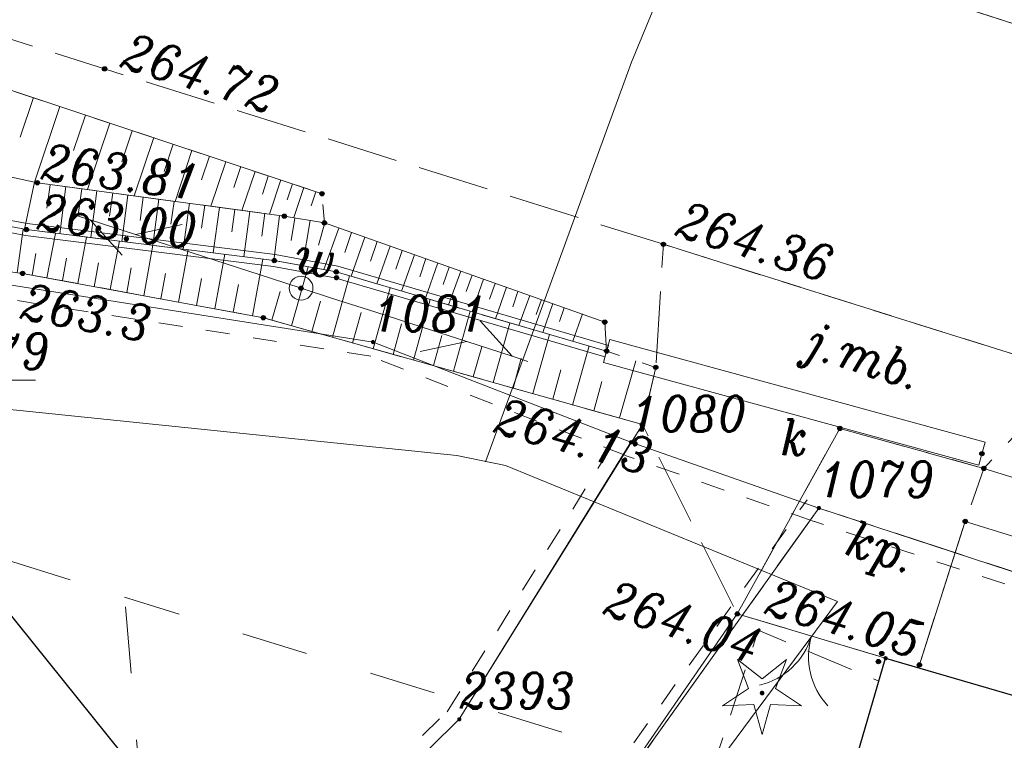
# Model space of a CAD drawing. Header units: metres. Extents: x 7435600 to 7436400, y 5537603 to 5538250.
# Tile 11 of 43: x 7435871 to 7435892, y 5537958 to 5537973. Entities that reach past the tile are written whole.
import ezdxf
from ezdxf.enums import TextEntityAlignment as Align

# ---------------------------------------------------------------- set-up
doc = ezdxf.new("R2010")
doc.units = ezdxf.units.M
doc.header["$MEASUREMENT"] = 0
for name, pattern in [('0.5_0.5', [1, 0.5, -0.5]), ('1.4_1.4', [2.8, 1.4, -1.4]), ('1.5_0.5', [2, 1.5, -0.5]), ('219-500', [0]), ('ktok02-500', [0]), ('mz1.0_0.5', [1.5, 1, -0.5]), ('mz1.25_0.5', [1.75, 1.25, -0.5])]:
    doc.linetypes.add(name, pattern=pattern)
doc.layers.get('0').update_dxf_attribs({"color": 2, "linetype": 'CONTINUOUS', "lineweight": 5})
doc.layers.add('!ramka', color=2, linetype='CONTINUOUS', lineweight=0)
for name, color, linetype in [('000 Inne (niezydentyfikowane)', 7, 'CONTINUOUS'), ('140-Punkty robocze', 7, 'CONTINUOUS'), ('203-Punkt załamania granicy działki nie stabilizowany', 7, 'CONTINUOUS'), ('203-Punkt załamania granicy działki nie stabilizowany-Atr104', 7, 'CONTINUOUS'), ('217-Granica konturu klasyfikcyjnego', 7, 'CONTINUOUS'), ('218-Granica użytku po granicy działki', 7, 'CONTINUOUS'), ('219-Linia granicy', 7, 'CONTINUOUS'), ('312-Budynek (powierzchnia)', 7, 'CONTINUOUS'), ('403-Punkt określonej wysokości', 7, 'CONTINUOUS'), ('bariera drogowa ochronna (linia)', 7, 'CONTINUOUS'), ('brama (linia)', 7, 'CONTINUOUS'), ('brama (linia) - symbol', 7, 'CONTINUOUS'), ('chodnik (powierzchnia)', 7, 'CONTINUOUS'), ('drzewo iglaste (punkt)', 7, 'CONTINUOUS'), ('jezdnia (powierzchnia)', 7, 'CONTINUOUS'), ('jezdnia (powierzchnia)-Atr17', 7, 'CONTINUOUS'), ('krawężnik (linia)', 7, 'CONTINUOUS'), ('Miejsce błędu lub ostrzeżenia po kontroli', 7, 'CONTINUOUS'), ('odwodnienie liniowe (linia)', 7, 'CONTINUOUS'), ('odwodnienie liniowe (linia)-Atr17', 7, 'CONTINUOUS'), ('ogrodzenie trwałe (linia)', 7, 'CONTINUOUS'), ('plac (powierzchnia)', 7, 'CONTINUOUS'), ('plac (powierzchnia)-Atr17', 7, 'CONTINUOUS'), ('przewód gazowy (linia)', 7, 'CONTINUOUS'), ('przewód telekomunikacyjny (linia) - symbol', 7, 'CONTINUOUS'), ('punkt wysokościowy naturalny', 7, 'CONTINUOUS'), ('punkt wysokościowy naturalny-Atr2', 7, 'CONTINUOUS'), ('punkt wysokościowy sztuczny', 7, 'CONTINUOUS'), ('punkt wysokościowy sztuczny-Atr2', 7, 'CONTINUOUS'), ('rów melioracyjny  przydrożny (linia)', 7, 'CONTINUOUS'), ('rów melioracyjny  przydrożny (linia)-Atr17', 7, 'CONTINUOUS'), ('skarpa nieumocniona (powierzchnia)', 7, 'CONTINUOUS'), ('skarpa umocniona (powierzchnia)', 7, 'CONTINUOUS'), ('słup (punkt)', 7, 'CONTINUOUS')]:
    doc.layers.add(name, color=color, linetype=linetype)
doc.styles.get("Standard").update_dxf_attribs({"font": 'italic_1250.shx', "width": 0.75})
doc.linetypes.add('902-500', pattern='A,3.75,0,[1,ksztalty.shx,S=0.5,R=0,X=0,Y=0],3.75', length=7.5)
doc.linetypes.add('ok01_500', pattern='A,1.75,0,[16,ksztalty.shx,S=1,R=0,X=0,Y=0],1.75', length=3.5)
doc.linetypes.add('us06-500', pattern='A,0.4,0,[22,ksztalty.shx,S=0.5,R=0,X=0,Y=0]', length=0.4)

# ---------------------------------------------------------------- blocks, each defined once
blk = doc.blocks.new('203')
at = {"linetype": 'Continuous', "lineweight": 0}
h = blk.add_hatch(color=0, dxfattribs=at)
edge = h.paths.add_edge_path()
edge.add_arc((0, 0), 0.045, 0, 360)
blk = doc.blocks.new('OP011')
at = {"linetype": 'Continuous', "lineweight": 13}
h = blk.add_hatch(color=0, dxfattribs=at)
edge = h.paths.add_edge_path()
edge.add_arc((0, 0), 0.05, 0, 360)
at = {"color": 0, "linetype": 'Continuous', "lineweight": 13}
for p, q in [((-0.283, 0.093), (-0.512, 0.706)), ((-0.512, 0.706), (0, 0.299)), ((0, 0.299), (0.512, 0.706)), ((0.512, 0.706), (0.283, 0.093)), ((-0.828, -0.268), (-0.283, 0.093)), ((0.283, 0.093), (0.828, -0.268)), ((-0.175, -0.24), (-0.828, -0.268)), ((0, -0.87), (-0.175, -0.24)), ((0.175, -0.24), (0, -0.87)), ((0.828, -0.268), (0.175, -0.24))]:
    blk.add_line(p, q, dxfattribs=at)
blk = doc.blocks.new('OK02')
at = {"color": 0, "linetype": 'Continuous', "lineweight": 0}
for centre, start, end in [((-1.5, 0), 0, 60), ((1.5, 0), 120, 180)]:
    blk.add_arc(centre, 1.5, start, end, dxfattribs=at)
blk = doc.blocks.new('SM04')
at = {"color": 0, "linetype": 'Continuous', "lineweight": 13}
blk.add_circle((0, 0), 0.25, dxfattribs=at)
blk = doc.blocks.new('PW02')
at = {"linetype": 'Continuous', "lineweight": 13}
h = blk.add_hatch(color=0, dxfattribs=at)
edge = h.paths.add_edge_path()
edge.add_arc((0, 0), 0.045, 0, 360)
blk = doc.blocks.new('PW01')
at = {"linetype": 'Continuous', "lineweight": 13}
h = blk.add_hatch(color=0, dxfattribs=at)
edge = h.paths.add_edge_path()
edge.add_arc((0, 0), 0.045, 0, 360)
blk = doc.blocks.new('PT01')
at = {"color": 0, "linetype": 'Continuous', "lineweight": 13}
for p, q in [((4.65, 0), (3.784, 0.5)), ((0.65, 0), (0, 0)), ((0.65, 0), (1.65, 0)), ((1.65, 0), (2.65, 0)), ((2.65, 0), (3.65, 0)), ((3.65, 0), (2.784, -0.5)), ((3.65, 0), (4.65, 0)), ((4.65, 0), (5, 0))]:
    blk.add_line(p, q, dxfattribs=at)
blk = doc.blocks.new('PIKIETA')
at = {"color": 0}
blk.add_circle((0, 0), 0.045, dxfattribs=at)
blk = doc.blocks.new('801')
at = {"linetype": 'Continuous', "lineweight": 13}
h = blk.add_hatch(color=0, dxfattribs=at)
edge = h.paths.add_edge_path()
edge.add_arc((0, 0), 0.045, 0, 360)

msp = doc.modelspace()

# ---------------------------------------------------------------- linework, layer by layer
at = {"layer": '!ramka', "color": 251, "linetype": 'Continuous', "lineweight": 13}
msp.add_3dface([(7435692.445, 5538052.761), (7436192.445, 5538052.761), (7436192.445, 5537747.761), (7435692.445, 5537747.761)], dxfattribs=at)
at = {"layer": '000 Inne (niezydentyfikowane)', "color": 251, "linetype": 'Continuous', "lineweight": 13, "flags": 128}
for points in [[(7435871.41, 5537971.6), (7435871.13, 5537970.77)], [(7435871.96, 5537971.41), (7435871.43, 5537969.82)], [(7435872.5, 5537971.23), (7435872.25, 5537970.49)], [(7435873.01, 5537971.06), (7435872.54, 5537969.67)], [(7435873.48, 5537970.9), (7435873.26, 5537970.25)], [(7435873.93, 5537970.76), (7435873.52, 5537969.54)], [(7435874.34, 5537970.62), (7435874.15, 5537970.05)], [(7435874.73, 5537970.49), (7435874.38, 5537969.42)], [(7435875.1, 5537970.37), (7435874.93, 5537969.87)], [(7435875.44, 5537970.25), (7435875.13, 5537969.32)], [(7435875.76, 5537970.15), (7435875.61, 5537969.71)], [(7435876.06, 5537970.05), (7435875.78, 5537969.23)], [(7435876.33, 5537969.95), (7435876.21, 5537969.57)], [(7435876.6, 5537969.87), (7435876.36, 5537969.15)], [(7435876.84, 5537969.79), (7435876.73, 5537969.45)], [(7435877.08, 5537969.71), (7435876.87, 5537969.08)], [(7435877.33, 5537969.62), (7435877.23, 5537969.33)], [(7435871.07, 5537967.92), (7435871.19, 5537968.84)], [(7435871.69, 5537967.82), (7435871.87, 5537968.75)], [(7435872.34, 5537967.7), (7435872.52, 5537968.67)], [(7435873.02, 5537967.57), (7435873.21, 5537968.59)], [(7435873.72, 5537967.44), (7435873.91, 5537968.5)], [(7435871.38, 5537967.87), (7435871.46, 5537968.33)], [(7435874.45, 5537967.31), (7435874.65, 5537968.41)], [(7435875.21, 5537967.17), (7435875.42, 5537968.31)], [(7435872.02, 5537967.76), (7435872.1, 5537968.23)], [(7435872.68, 5537967.63), (7435872.77, 5537968.13)], [(7435876, 5537967.02), (7435876.22, 5537968.21)], [(7435873.37, 5537967.51), (7435873.46, 5537968.03)], [(7435874.08, 5537967.38), (7435874.18, 5537967.91)], [(7435876.82, 5537966.81), (7435877.17, 5537968.05)], [(7435874.83, 5537967.24), (7435874.93, 5537967.8)], [(7435875.6, 5537967.1), (7435875.71, 5537967.68)], [(7435877.68, 5537966.57), (7435878.04, 5537967.86)], [(7435876.41, 5537966.93), (7435876.58, 5537967.53)], [(7435878.53, 5537966.33), (7435878.89, 5537967.61)], [(7435877.25, 5537966.69), (7435877.43, 5537967.33)], [(7435879.38, 5537966.09), (7435879.73, 5537967.36)], [(7435878.1, 5537966.45), (7435878.28, 5537967.09)], [(7435880.22, 5537965.86), (7435880.57, 5537967.12)], [(7435878.95, 5537966.21), (7435879.13, 5537966.85)], [(7435881.05, 5537965.62), (7435881.4, 5537966.87)], [(7435881.88, 5537965.39), (7435882.23, 5537966.63)], [(7435879.8, 5537965.98), (7435879.97, 5537966.61)], [(7435880.63, 5537965.74), (7435880.81, 5537966.37)], [(7435882.71, 5537965.15), (7435883.06, 5537966.39)], [(7435881.47, 5537965.5), (7435881.64, 5537966.13)], [(7435883.7, 5537964.88), (7435884.04, 5537966.08)], [(7435882.3, 5537965.27), (7435882.47, 5537965.89)], [(7435883.16, 5537965.03), (7435883.33, 5537965.64)]]:
    msp.add_lwpolyline(points, dxfattribs=at)
at = {"layer": '217-Granica konturu klasyfikcyjnego', "color": 3, "linetype": '1.5_0.5', "lineweight": 13, "flags": 128}
for points in [[(7435887.88, 5537962.99), (7435882.5, 5537955.45)], [(7435917.53, 5537953.28), (7435887.88, 5537962.99)]]:
    msp.add_lwpolyline(points, dxfattribs=at)
at = {"layer": '218-Granica użytku po granicy działki', "color": 3, "linetype": '0.5_0.5', "lineweight": 13}
for p, q in [((7435878.484, 5537966.174), (7435868.944, 5537967.674)), ((7435883.831, 5537964.09), (7435878.421, 5537966.19)), ((7435878.421, 5537966.19), (7435878.421, 5537966.19)), ((7435878.421, 5537966.19), (7435878.421, 5537966.19)), ((7435878.484, 5537966.174), (7435878.484, 5537966.174)), ((7435878.484, 5537966.174), (7435878.484, 5537966.174)), ((7435880.085, 5537958.718), (7435883.685, 5537964.528)), ((7435883.685, 5537964.528), (7435883.685, 5537964.528)), ((7435883.685, 5537964.528), (7435883.685, 5537964.528)), ((7435883.831, 5537964.09), (7435883.831, 5537964.09)), ((7435883.831, 5537964.09), (7435883.831, 5537964.09)), ((7435887.781, 5537962.707), (7435883.841, 5537964.087)), ((7435883.841, 5537964.087), (7435883.841, 5537964.087)), ((7435883.841, 5537964.087), (7435883.841, 5537964.087)), ((7435882.256, 5537955.624), (7435887.636, 5537963.164)), ((7435887.636, 5537963.164), (7435887.636, 5537963.164)), ((7435887.636, 5537963.164), (7435887.636, 5537963.164)), ((7435887.781, 5537962.707), (7435887.781, 5537962.707)), ((7435887.781, 5537962.707), (7435887.781, 5537962.707)), ((7435917.437, 5537952.995), (7435887.787, 5537962.705)), ((7435887.787, 5537962.705), (7435887.787, 5537962.705)), ((7435887.787, 5537962.705), (7435887.787, 5537962.705)), ((7435874.589, 5537953.303), (7435880.129, 5537958.773)), ((7435880.085, 5537958.718), (7435880.085, 5537958.718)), ((7435880.085, 5537958.718), (7435880.085, 5537958.718)), ((7435880.129, 5537958.773), (7435880.129, 5537958.773)), ((7435880.129, 5537958.773), (7435880.129, 5537958.773))]:
    msp.add_line(p, q, dxfattribs=at)
at = {"layer": '219-Linia granicy', "color": 3, "linetype": '219-500', "lineweight": 13, "flags": 128}
for points in [[(7435878.53, 5537966.47), (7435868.99, 5537967.97)], [(7435883.94, 5537964.37), (7435878.53, 5537966.47)], [(7435883.94, 5537964.37), (7435880.34, 5537958.56)], [(7435887.88, 5537962.99), (7435883.94, 5537964.37)], [(7435887.88, 5537962.99), (7435882.5, 5537955.45)], [(7435917.53, 5537953.28), (7435887.88, 5537962.99)], [(7435874.8, 5537953.09), (7435880.34, 5537958.56)]]:
    msp.add_lwpolyline(points, dxfattribs=at)
at = {"layer": '312-Budynek (powierzchnia)', "color": 251, "linetype": 'Continuous', "lineweight": 25, "flags": 128}
for points in [[(7435866.62, 5537966.1), (7435874.55, 5537956.24)], [(7435886.67, 5537950.89), (7435889.28, 5537959.84)], [(7435889.28, 5537959.84), (7435903.03, 5537955.84)]]:
    msp.add_lwpolyline(points, dxfattribs=at)
at = {"layer": 'bariera drogowa ochronna (linia)', "color": 251, "linetype": 'ok01_500', "lineweight": 13, "flags": 128}
msp.add_lwpolyline([(7435877.46, 5537969.58), (7435860.49, 5537975.23)], dxfattribs=at)
at = {"layer": 'brama (linia)', "color": 251, "linetype": 'ktok02-500', "lineweight": 13, "flags": 128}
msp.add_lwpolyline([(7435889.28, 5537959.84), (7435886.17, 5537960.77)], dxfattribs=at)
at = {"layer": 'chodnik (powierzchnia)', "color": 251, "linetype": 'mz1.0_0.5', "lineweight": 13, "flags": 128}
for points in [[(7435854.62, 5537987.38), (7435875.4, 5537980.86), (7435876.13, 5537980.13), (7435895.63, 5537973.87), (7435920.13, 5537965.87), (7435933.25, 5537961.79), (7435947.66, 5537957.24), (7435949.05, 5537956.84), (7435948.59, 5537955.3), (7435932.89, 5537960.3), (7435919.95, 5537964.35), (7435895.13, 5537972.13), (7435875.07, 5537978.57), (7435853.94, 5537985.24)], [(7435900.43, 5537946.89), (7435894.71, 5537948.55), (7435894.08, 5537946.26), (7435889.52, 5537947.66), (7435890.18, 5537949.86), (7435886.67, 5537950.89), (7435889.14, 5537959.36), (7435886.61, 5537960.43), (7435885.27, 5537956.35), (7435884.75, 5537953.48), (7435883.45, 5537951.1), (7435881.72, 5537947.22), (7435879.55, 5537945.31), (7435875.29, 5537942.55), (7435876.96, 5537938.97), (7435881.92, 5537940.95), (7435891.2, 5537944.32)]]:
    msp.add_lwpolyline(points, close=True, dxfattribs=at)
at = {"layer": 'jezdnia (powierzchnia)', "color": 251, "linetype": '1.5_0.5', "lineweight": 13, "flags": 128}
for points in [[(7435787.98, 5537999.13), (7435812.53, 5537991.36), (7435837.49, 5537983.4), (7435851.56, 5537978.92), (7435872.9, 5537972.2), (7435884.62, 5537968.52), (7435893.22, 5537965.82), (7435917.63, 5537958.09), (7435931.26, 5537953.8), (7435946.49, 5537948.88), (7435956.04, 5537945.83), (7435981.79, 5537937.53), (7436000.26, 5537931.81), (7436006.5, 5537929.57), (7436018.45, 5537924.52), (7436030.52, 5537919.43), (7436040.91, 5537915.64), (7436044.65, 5537914.31), (7436047.5, 5537913.32), (7436048.48, 5537913.11), (7436051.09, 5537912.8), (7436055.46, 5537912.3), (7436060.57, 5537911.81), (7436062.36, 5537911.5), (7436063.03, 5537911.36), (7436070.16, 5537909.02), (7436075.77, 5537907.07), (7436087.88, 5537902.7), (7436092.65, 5537900.86), (7436104.8, 5537895.98), (7436111.99, 5537892.99), (7436117.36, 5537890.77), (7436120.52, 5537889.46), (7436121.95, 5537888.81), (7436122.58, 5537888.36), (7436123.09, 5537887.94), (7436123.7, 5537887.23), (7436124.27, 5537886.43), (7436124.63, 5537885.44), (7436124.96, 5537883.49), (7436124.82, 5537882.04), (7436132.59, 5537891.94), (7436128.79, 5537893.6), (7436127.56, 5537894.18), (7436120.05, 5537897.35), (7436109.2, 5537901.85), (7436098.73, 5537906.14), (7436090.27, 5537909.41), (7436082.51, 5537912.25), (7436078.14, 5537913.79), (7436065.14, 5537918.22), (7436053.81, 5537921.98), (7436047.55, 5537924.02), (7436039.35, 5537926.69), (7436033.49, 5537928.6), (7436025.95, 5537930.99), (7436016.54, 5537933.92), (7436002.02, 5537938.44), (7435996.37, 5537940.2), (7435994.48, 5537940.74), (7435983.95, 5537944.1), (7435976.31, 5537946.5), (7435971.56, 5537947.96), (7435963.8, 5537950.41), (7435957.25, 5537952.56), (7435948.59, 5537955.3), (7435932.89, 5537960.3), (7435919.95, 5537964.35), (7435895.13, 5537972.13), (7435875.07, 5537978.57), (7435853.94, 5537985.24), (7435845.26, 5537987.99), (7435839.58, 5537989.79), (7435830.87, 5537992.55), (7435814.74, 5537997.65), (7435806.05, 5538000.41), (7435789.9, 5538005.53), (7435788.87, 5538002.22)], [(7435884.46, 5537965.94), (7435884.18, 5537964.74), (7435886.17, 5537960.77), (7435888.32, 5537964.66), (7435891.34, 5537963.82), (7435893.22, 5537965.82), (7435884.62, 5537968.52)]]:
    msp.add_lwpolyline(points, close=True, dxfattribs=at)
at = {"layer": 'krawężnik (linia)', "color": 251, "linetype": 'Continuous', "lineweight": 13, "flags": 128}
for points in [[(7436002.02, 5537938.44), (7435996.37, 5537940.2), (7435994.48, 5537940.74), (7435983.95, 5537944.1), (7435976.31, 5537946.5), (7435971.56, 5537947.96), (7435963.8, 5537950.41), (7435957.25, 5537952.56), (7435948.59, 5537955.3), (7435932.89, 5537960.3), (7435919.95, 5537964.35), (7435895.13, 5537972.13), (7435875.07, 5537978.57), (7435853.94, 5537985.24), (7435845.26, 5537987.99), (7435839.58, 5537989.79), (7435830.87, 5537992.55), (7435814.74, 5537997.65), (7435806.05, 5538000.41), (7435789.9, 5538005.53)], [(7435971.56, 5537947.96), (7435963.8, 5537950.41), (7435957.25, 5537952.56), (7435948.59, 5537955.3), (7435932.89, 5537960.3), (7435919.95, 5537964.35), (7435895.13, 5537972.13), (7435875.07, 5537978.57), (7435853.94, 5537985.24), (7435845.26, 5537987.99), (7435839.58, 5537989.79), (7435830.87, 5537992.55), (7435814.74, 5537997.65), (7435806.05, 5538000.41), (7435789.9, 5538005.53)], [(7435891.34, 5537963.82), (7435915.51, 5537956.36)]]:
    msp.add_lwpolyline(points, dxfattribs=at)
at = {"layer": 'Miejsce błędu lub ostrzeżenia po kontroli', "color": 214, "linetype": '1.4_1.4', "lineweight": 13, "flags": 128}
for points in [[(7435788.1, 5537988.14), (7435873.32, 5537961.12), (7435873.74, 5537956.16), (7435864.44, 5537950.16), (7435853.85, 5537944.79), (7435845.04, 5537940.91), (7435837.11, 5537941.64)], [(7435887.84, 5537956.64), (7435873.32, 5537961.12)]]:
    msp.add_lwpolyline(points, dxfattribs=at)
at = {"layer": 'odwodnienie liniowe (linia)', "color": 251, "linetype": 'Continuous', "lineweight": 13}
for p, q in [((7435883.496, 5537966.521), (7435883.43, 5537966.28)), ((7435883.43, 5537966.28), (7435883.364, 5537966.039)), ((7435891.366, 5537964.371), (7435891.3, 5537964.13)), ((7435891.3, 5537964.13), (7435891.234, 5537963.889))]:
    msp.add_line(p, q, dxfattribs=at)
at = {"layer": 'odwodnienie liniowe (linia)', "color": 251, "lineweight": 13}
msp.add_line((7435883.496, 5537966.521), (7435891.366, 5537964.371), dxfattribs=at)
at = {"layer": 'odwodnienie liniowe (linia)', "color": 251, "linetype": 'us06-500', "lineweight": 13}
msp.add_line((7435883.364, 5537966.039), (7435891.234, 5537963.889), dxfattribs=at)
at = {"layer": 'ogrodzenie trwałe (linia)', "color": 251, "linetype": '902-500', "lineweight": 13, "flags": 128}
for points in [[(7435865.49, 5537968.97), (7435868.35, 5537968.32), (7435869.32, 5537968.16), (7435871.18, 5537967.91), (7435876.23, 5537966.98), (7435884.18, 5537964.74), (7435880.34, 5537958.56), (7435874.8, 5537953.09), (7435869.48, 5537949.45), (7435856.38, 5537942.78), (7435845.45, 5537937.89), (7435844.362, 5537937.89)], [(7435889.97, 5537959.64), (7435890.95, 5537962.71), (7435915.06, 5537955.25), (7435915.51, 5537956.36), (7435930.62, 5537951.49), (7435928.4, 5537949.53), (7435925.46, 5537947.76), (7435919.27, 5537942.81), (7435911.22, 5537935.81)], [(7435886.17, 5537960.77), (7435882.5, 5537955.45), (7435878.02, 5537951.28), (7435872.69, 5537947.48), (7435866.64, 5537944.37), (7435848.965, 5537935.31)]]:
    msp.add_lwpolyline(points, dxfattribs=at)
at = {"layer": 'plac (powierzchnia)', "color": 251, "linetype": '1.5_0.5', "lineweight": 13, "flags": 128}
msp.add_lwpolyline([(7435888.32, 5537964.66), (7435886.17, 5537960.77), (7435889.28, 5537959.84), (7435889.97, 5537959.64), (7435890.95, 5537962.71), (7435891.34, 5537963.82)], close=True, dxfattribs=at)
at = {"layer": 'przewód gazowy (linia)', "color": 40, "linetype": 'Continuous', "lineweight": 13, "flags": 128}
for points in [[(7435888.27, 5537961.03), (7435881.31, 5537963.88), (7435880.29, 5537964.09), (7435865.41, 5537965.62), (7435853.17, 5537972.04), (7435830.66, 5537979.57), (7435805.23, 5537987.38), (7435800.59, 5537988.89), (7435788.53, 5537992.86)], [(7435880.89, 5537963.96), (7435883.95, 5537972.34), (7435887.5, 5537980.94), (7435897.16, 5537977.2), (7435909.28, 5537973.9), (7435920.44, 5537970.29), (7435935.61, 5537965.46), (7435943.65, 5537961.27)], [(7435888.27, 5537961.03), (7435881.92, 5537952.46), (7435878.97, 5537950.48), (7435873.32, 5537947.41), (7435866.49, 5537943.79), (7435849.844, 5537934.945)]]:
    msp.add_lwpolyline(points, dxfattribs=at)
at = {"layer": 'punkt wysokościowy sztuczny-Atr2', "color": 251, "lineweight": 9, "flags": 128}
msp.add_lwpolyline([(7435867.28, 5537970.6), (7435868.4, 5537965.67), (7435871.45, 5537965.67)], dxfattribs=at)
at = {"layer": 'rów melioracyjny  przydrożny (linia)', "color": 251, "linetype": 'Continuous', "lineweight": 13}
for p, q in [((7435868.633, 5537969.453), (7435871.279, 5537968.953)), ((7435868.587, 5537969.207), (7435871.241, 5537968.707)), ((7435871.279, 5537968.953), (7435876.479, 5537968.304)), ((7435871.241, 5537968.707), (7435876.441, 5537968.056)), ((7435876.479, 5537968.304), (7435877.789, 5537968.062)), ((7435876.441, 5537968.056), (7435877.731, 5537967.818)), ((7435877.789, 5537968.062), (7435883.465, 5537966.4)), ((7435877.731, 5537967.818), (7435883.395, 5537966.16)), ((7435883.465, 5537966.4), (7435883.395, 5537966.16))]:
    msp.add_line(p, q, dxfattribs=at)
at = {"layer": 'skarpa nieumocniona (powierzchnia)', "color": 251, "linetype": 'mz1.25_0.5', "lineweight": 13, "flags": 128}
for points in [[(7435857.65, 5537975.77), (7435860.49, 5537975.23), (7435877.46, 5537969.58), (7435877.51, 5537968.97), (7435876.67, 5537969.11), (7435871.49, 5537969.81), (7435868.92, 5537970.37), (7435865.31, 5537971.5), (7435864.3, 5537970.91), (7435859.77, 5537972.04)], [(7435884.18, 5537964.74), (7435876.23, 5537966.98), (7435871.18, 5537967.91), (7435869.32, 5537968.16), (7435868.35, 5537968.32), (7435868.45, 5537968.91), (7435868.61, 5537969.33), (7435871.26, 5537968.83), (7435876.46, 5537968.18), (7435877.76, 5537967.94), (7435883.43, 5537966.28), (7435884.46, 5537965.94)]]:
    msp.add_lwpolyline(points, close=True, dxfattribs=at)
at = {"layer": 'skarpa umocniona (powierzchnia)', "color": 251, "linetype": 'Continuous', "lineweight": 13, "flags": 128}
msp.add_lwpolyline([(7435883.43, 5537966.28), (7435883.39, 5537966.89), (7435877.51, 5537968.97), (7435876.67, 5537969.11), (7435871.49, 5537969.81), (7435868.92, 5537970.37), (7435868.61, 5537969.33), (7435871.26, 5537968.83), (7435876.46, 5537968.18), (7435877.76, 5537967.94)], close=True, dxfattribs=at)
for points in [[(7435871.43, 5537969.82), (7435871.22, 5537968.84)], [(7435871.76, 5537969.77), (7435871.69, 5537969.28)], [(7435872.09, 5537969.73), (7435871.96, 5537968.74)], [(7435872.42, 5537969.68), (7435872.35, 5537969.19)], [(7435872.74, 5537969.64), (7435872.61, 5537968.66)], [(7435873.07, 5537969.6), (7435873, 5537969.11)], [(7435873.39, 5537969.55), (7435873.26, 5537968.58)], [(7435873.71, 5537969.51), (7435873.65, 5537969.02)], [(7435874.04, 5537969.47), (7435873.91, 5537968.5)], [(7435874.36, 5537969.42), (7435874.29, 5537968.94)], [(7435874.68, 5537969.38), (7435874.55, 5537968.42)], [(7435875, 5537969.34), (7435874.93, 5537968.86)], [(7435875.31, 5537969.29), (7435875.18, 5537968.34)], [(7435875.63, 5537969.25), (7435875.57, 5537968.78)], [(7435875.95, 5537969.21), (7435875.82, 5537968.26)], [(7435876.26, 5537969.17), (7435876.2, 5537968.69)], [(7435876.57, 5537969.12), (7435876.45, 5537968.18)], [(7435876.89, 5537969.07), (7435876.81, 5537968.6)], [(7435877.21, 5537969.02), (7435877.05, 5537968.07)], [(7435877.52, 5537968.97), (7435877.39, 5537968.5)], [(7435877.81, 5537968.86), (7435877.5, 5537967.99)], [(7435878.08, 5537968.77), (7435877.94, 5537968.35)], [(7435878.36, 5537968.67), (7435878.07, 5537967.85)], [(7435878.62, 5537968.58), (7435878.48, 5537968.17)], [(7435878.89, 5537968.48), (7435878.61, 5537967.69)], [(7435879.14, 5537968.39), (7435879.01, 5537968)], [(7435879.4, 5537968.3), (7435879.13, 5537967.54)], [(7435879.64, 5537968.22), (7435879.51, 5537967.84)], [(7435879.89, 5537968.13), (7435879.63, 5537967.39)], [(7435880.13, 5537968.04), (7435880, 5537967.68)], [(7435880.37, 5537967.96), (7435880.11, 5537967.25)], [(7435880.61, 5537967.87), (7435880.48, 5537967.53)], [(7435880.85, 5537967.79), (7435880.61, 5537967.11)], [(7435881.09, 5537967.7), (7435880.97, 5537967.37)], [(7435881.33, 5537967.62), (7435881.1, 5537966.96)], [(7435881.57, 5537967.53), (7435881.46, 5537967.21)], [(7435881.82, 5537967.45), (7435881.59, 5537966.82)], [(7435882.06, 5537967.36), (7435881.95, 5537967.05)], [(7435882.3, 5537967.28), (7435882.09, 5537966.67)], [(7435882.54, 5537967.19), (7435882.44, 5537966.9)], [(7435882.92, 5537967.06), (7435882.72, 5537966.49)]]:
    msp.add_lwpolyline(points, dxfattribs=at)

# ---------------------------------------------------------------- block references
at = {"layer": '140-Punkty robocze', "color": 1, "linetype": 'Continuous', "lineweight": 13}
for p in [(7435872.9, 5537972.2), (7435871.49, 5537969.81), (7435877.46, 5537969.58), (7435876.67, 5537969.11), (7435877.51, 5537968.97), (7435871.26, 5537968.83), (7435884.62, 5537968.52), (7435876.46, 5537968.18), (7435871.18, 5537967.91), (7435877.76, 5537967.94), (7435877.02, 5537967.6), (7435876.23, 5537966.98), (7435883.39, 5537966.89), (7435883.43, 5537966.28), (7435884.46, 5537965.94), (7435884.18, 5537964.74), (7435888.32, 5537964.66), (7435891.3, 5537964.13), (7435891.34, 5537963.82), (7435890.95, 5537962.71), (7435886.17, 5537960.77), (7435889.13, 5537959.77), (7435889.2, 5537959.94), (7435889.99, 5537959.7)]:
    msp.add_blockref('PIKIETA', p, dxfattribs=at)
at = {"layer": '203-Punkt załamania granicy działki nie stabilizowany', "color": 3, "linetype": 'Continuous', "lineweight": 13}
for p in [(7435878.53, 5537966.47), (7435883.94, 5537964.37), (7435887.88, 5537962.99), (7435880.34, 5537958.56)]:
    msp.add_blockref('203', p, dxfattribs=at)
at = {"layer": '403-Punkt określonej wysokości', "color": 251, "linetype": 'Continuous', "lineweight": 13}
for p in [(7435872.9, 5537972.2), (7435871.49, 5537969.81), (7435877.46, 5537969.58), (7435876.67, 5537969.11), (7435877.51, 5537968.97), (7435871.26, 5537968.83), (7435884.62, 5537968.52), (7435876.46, 5537968.18), (7435871.18, 5537967.91), (7435877.76, 5537967.94), (7435877.02, 5537967.6), (7435876.23, 5537966.98), (7435883.39, 5537966.89), (7435883.43, 5537966.28), (7435884.46, 5537965.94), (7435884.18, 5537964.74), (7435888.32, 5537964.66), (7435891.3, 5537964.13), (7435891.34, 5537963.82), (7435890.95, 5537962.71), (7435886.17, 5537960.77), (7435889.13, 5537959.77), (7435889.2, 5537959.94), (7435889.99, 5537959.7)]:
    msp.add_blockref('801', p, dxfattribs=at)
at = {"layer": 'brama (linia) - symbol', "color": 251, "linetype": 'Continuous', "lineweight": 13, "rotation": 163.351}
msp.add_blockref('OK02', (7435887.725, 5537960.305), dxfattribs=at)
at = {"layer": 'drzewo iglaste (punkt)', "color": 94, "linetype": 'Continuous', "lineweight": 13, "rotation": 0.053}
msp.add_blockref('OP011', (7435886.69, 5537959.11), dxfattribs=at)
at = {"layer": 'przewód telekomunikacyjny (linia) - symbol', "color": 30, "linetype": 'Continuous', "lineweight": 13}
for rotation in [162.059, 342.135]:
    msp.add_blockref('PT01', (7435877.02, 5537967.6), dxfattribs=dict(at, rotation=rotation))
at = {"layer": 'punkt wysokościowy naturalny', "color": 251, "linetype": 'Continuous', "lineweight": 13}
msp.add_blockref('PW01', (7435871.18, 5537967.91), dxfattribs=at)
at = {"layer": 'punkt wysokościowy sztuczny', "color": 251, "linetype": 'Continuous', "lineweight": 13}
for p in [(7435872.9, 5537972.2), (7435871.49, 5537969.81), (7435871.26, 5537968.83), (7435884.62, 5537968.52), (7435884.18, 5537964.74), (7435891.34, 5537963.82), (7435886.17, 5537960.77), (7435889.28, 5537959.84)]:
    msp.add_blockref('PW02', p, dxfattribs=at)
at = {"layer": 'słup (punkt)', "color": 251, "linetype": 'Continuous', "lineweight": 13}
msp.add_blockref('SM04', (7435877.02, 5537967.6), dxfattribs=at)

# ---------------------------------------------------------------- texts
at = {"layer": '203-Punkt załamania granicy działki nie stabilizowany-Atr104', "color": 251, "lineweight": 13, "width": 0.9}
for s, p in [('1081', (7435878.53, 5537966.47)), ('1080', (7435883.94, 5537964.37)), ('1079', (7435887.88, 5537962.99)), ('2393', (7435880.34, 5537958.56))]:
    msp.add_text(s, height=0.75, dxfattribs=at).set_placement(p, align=Align.BOTTOM_LEFT)
at = {"layer": 'jezdnia (powierzchnia)-Atr17', "color": 251, "lineweight": 13, "width": 0.9}
msp.add_text('j.mb.', height=0.75, rotation=342.57, dxfattribs=at).set_placement((7435887.56, 5537966.19))
at = {"layer": 'odwodnienie liniowe (linia)-Atr17', "color": 251, "lineweight": 13, "width": 0.9}
msp.add_text('k', height=0.75, dxfattribs=at).set_placement((7435887.08, 5537964.1))
at = {"layer": 'plac (powierzchnia)-Atr17', "color": 251, "lineweight": 13, "width": 0.9}
msp.add_text('kp.', height=0.75, rotation=343.351, dxfattribs=at).set_placement((7435888.4, 5537962.03))
at = {"layer": 'punkt wysokościowy naturalny-Atr2', "color": 251, "lineweight": 13, "width": 0.9}
msp.add_text('263.3', height=0.75, rotation=-10.435, dxfattribs=at).set_placement((7435871.1, 5537966.97))
at = {"layer": 'punkt wysokościowy sztuczny-Atr2', "color": 251, "lineweight": 9, "width": 0.9}
for s, rotation, p in [('264.72', -17.432, (7435873.2, 5537972.25)), ('263.81', 352.304, (7435871.54, 5537969.89)), ('263.00', -7.125, (7435871.46, 5537968.84)), ('264.36', 342.57, (7435884.84, 5537968.72)), ('264.13', -15.736, (7435881.03, 5537964.59)), ('264.05', 343.351, (7435886.71, 5537960.79)), ('264.04', 341.333, (7435883.33, 5537960.78))]:
    msp.add_text(s, height=0.75, rotation=rotation, dxfattribs=at).set_placement(p)
msp.add_text('266.79', height=0.75, dxfattribs=at).set_placement((7435868.4, 5537965.678), align=Align.BOTTOM_LEFT)
at = {"layer": 'rów melioracyjny  przydrożny (linia)-Atr17', "color": 251, "lineweight": 13, "width": 0.9}
msp.add_text('w.', height=0.75, rotation=-10.46, dxfattribs=at).set_placement((7435876.85, 5537967.96))

doc.saveas('drawing.dxf')
